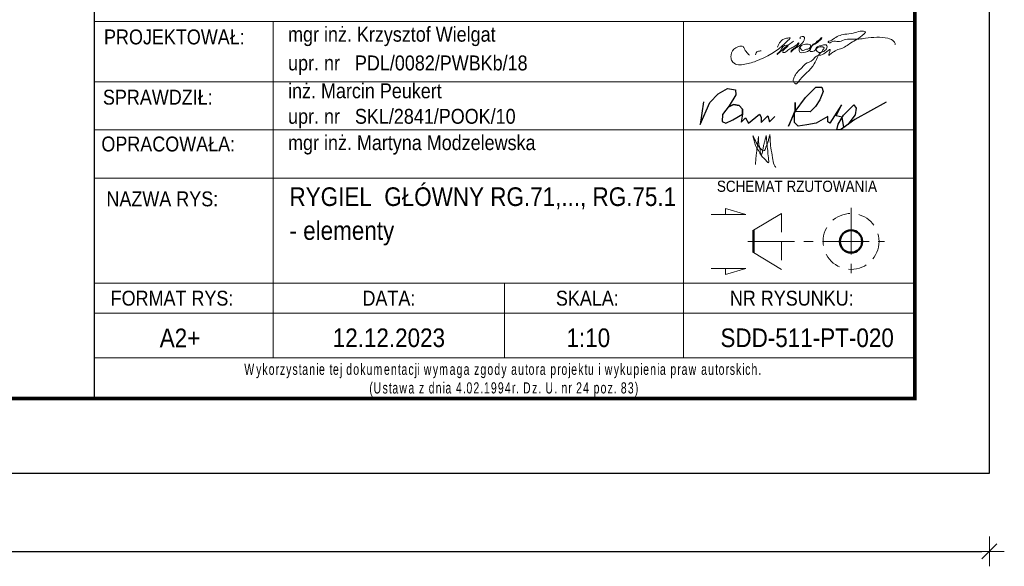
# Model space of a CAD drawing. Header units: millimetres. Extents: x 3515 to 4269, y 13087 to 13548.
# Tile 11 of 20: x 4137 to 4269, y 13087 to 13160. Entities that reach past the tile are written whole.
import ezdxf
from ezdxf.enums import TextEntityAlignment as Align

# ---------------------------------------------------------------- set-up
doc = ezdxf.new("R2010")
doc.units = ezdxf.units.MM
doc.header["$LTSCALE"] = 10
doc.linetypes.add('HIDDEN', pattern=[0.375, 0.25, -0.125])
doc.linetypes.add('MITTE', pattern=[2, 1.25, -0.25, 0.25, -0.25])
doc.layers.add('_FORMATKA', color=8, linetype='Continuous', plot=False)
for name, color, linetype, lineweight in [('_RAMKA', 7, 'Continuous', 35), ('PS_DIM', 4, 'Continuous', 13), ('PS_Hidden', 2, 'HIDDEN', 9), ('PS_MIDLINE', 5, 'MITTE', 13), ('PS_Pos', 1, 'Continuous', 15), ('PS_SOLID', 7, 'Continuous', 30), ('PS_TEXT', 3, 'Continuous', 18)]:
    doc.layers.add(name, color=color, linetype=linetype, lineweight=lineweight)
doc.layers.add('_tabelka', color=7, linetype='Continuous')
doc.styles.add('gil', font='txt', dxfattribs={"width": 0.9})
doc.styles.add('simplex', font='simplex.shx', dxfattribs={"width": 0.75})
doc.dimstyles.new('1_10_PRZ', dxfattribs={"dimtxt": 2, "dimasz": 1, "dimexe": 2, "dimexo": 5, "dimgap": 1, "dimtad": 1, "dimdec": 0, "dimlfac": 10, "dimtxsty": 'simplex', "dimblk": 'dimznak', "dimcen": 2, "dimse1": 1, "dimse2": 1, "dimclrt": 3, "dimadec": 1, "dimazin": 0, "dimtfac": 1, "dimtdec": 0, "dimtix": 1, "dimtmove": 2, "dimatfit": 3, "dimldrblk": 'dim-grot', "dimfxl": 1, "dimarcsym": 0})

# ---------------------------------------------------------------- blocks, each defined once
blk = doc.blocks.new('dim-grot')
blk.add_hatch(color=256).paths.add_polyline_path([(0, 0), (-2, 0.5), (-2, -0.5)])
blk.add_lwpolyline([(0, 0), (-2, 0.5), (-2, -0.5), (0, 0)])
blk = doc.blocks.new('dimznak')
at = {"color": 0}
for points in [[(0, 2), (0, -2)], [(-2, 0), (2, 0)]]:
    blk.add_lwpolyline(points, dxfattribs=at)
at = {"color": 2}
blk.add_lwpolyline([(1, 1), (-1, -1)], dxfattribs=at)
blk = doc.blocks.new('A$C077725B1')
at = {"layer": 'PS_SOLID', "color": 5, "lineweight": 25}
for points in [[(0.45, 3.96), (0, 0.74), (1.35, 3.86), (2.53, 5.09), (3.87, 5.86), (4.96, 5.66), (5.03, 4.97), (4.09, 3.39), (3.17, 2.17), (3.12, 1.2), (3.6, 0.93), (4.61, 1.41), (5.99, 2.21), (5.97, 2.95), (5.49, 3.43), (4.71, 3.58), (3.95, 3.2), (4.71, 3.58), (5.49, 3.43), (5.97, 2.95), (5.99, 2.21), (5.79, 1.09), (6.4, 1.71), (6.83, 0.96), (8.36, 2.21), (8.58, 1.82), (8.58, 1.03), (9.53, 1.97), (9.77, 1.14), (10.51, 1.89)], [(26.25, 3.91), (21.8, 1.47), (19.81, 0), (19.26, 0), (19.47, 0.79), (20.21, 2.08), (21.68, 3.55), (21.99, 3.05), (21.86, 2.14), (20.81, 0.74), (20.25, 0.33), (20.03, 1.78), (19.17, 1.98), (19.96, 3.54), (18.27, 0.97), (18, 1.12), (18, 1.91), (16.37, 0.97), (15.05, 0.72), (13.81, 0.54), (13.29, 1.06), (13.29, 2.56), (12.47, 0.52), (13.42, 2.59), (13.42, 3.89), (13.42, 2.59), (14.85, 4.56), (16.34, 6.04), (17.15, 6.01), (17.36, 5.44), (16.89, 4.25), (16.25, 3.31), (15.51, 2.56), (13.42, 2.59)]]:
    blk.add_lwpolyline(points, dxfattribs=at)
blk = doc.blocks.new('tabela_rys')
at = {"layer": '_tabelka', "color": 251, "lineweight": 15}
for p, q in [((21.62, 58.32), (131.62, 58.32)), ((21.62, 58.32), (131.62, 58.32)), ((45.62, 58.32), (45.62, 37.33)), ((100.62, 58.32), (100.62, 37.33)), ((21.62, 50.24), (131.62, 50.24)), ((21.62, 43.79), (131.62, 43.79)), ((21.62, 37.33), (131.62, 37.33)), ((21.62, 37.33), (131.62, 37.33)), ((21.62, 37.33), (131.62, 37.33)), ((21.62, 37.33), (131.62, 37.33)), ((21.62, 37.33), (131.62, 37.33)), ((21.62, 37.33), (131.62, 37.33)), ((21.62, 37.33), (131.62, 37.33)), ((21.62, 37.33), (131.62, 37.33)), ((45.62, 37.33), (45.62, 23.22)), ((100.62, 37.33), (100.62, 13.22)), ((21.62, 23.22), (131.62, 23.22)), ((131.62, 23.22), (21.62, 23.22)), ((45.62, 23.22), (45.62, 13.22)), ((76.62, 23.22), (76.62, 13.22)), ((21.62, 19.22), (131.62, 19.22)), ((21.62, 13.22), (131.62, 13.22))]:
    blk.add_line(p, q, dxfattribs=at)
at = {"layer": '_tabelka', "color": 251, "lineweight": 30}
blk.add_lwpolyline([(131.62, 123.55), (21.62, 123.55), (21.62, 7.77), (131.62, 7.77)], close=True, dxfattribs=at)
at = {"layer": 'PS_DIM', "color": 5, "true_color": 0x1d16e9}
for points in [[(116.27, 54.78), (116.4, 54.56), (116.58, 54.45), (116.96, 54.56), (117.27, 54.64), (117.58, 54.82), (117.66, 55.11), (117.19, 55.3), (116.43, 55.09), (116.18, 54.85), (116.11, 54.56), (116.28, 54.15), (116.65, 54.15), (117.64, 54.62), (118.01, 55.28), (118.3, 55.44), (118.6, 55.74), (118.91, 55.92), (119.04, 56.14), (119.09, 56.16), (118.24, 55.3), (117.84, 55.07), (117.57, 54.61), (117.57, 54.35), (118.03, 54.35), (118.3, 54.51), (118.35, 54.72), (118.63, 54.99), (119.09, 55.11), (119.38, 55.19), (119.72, 55.19), (119.86, 54.94), (119.56, 54.42), (119.25, 54.24), (118.63, 54.24), (118.45, 54.43), (118.39, 54.64), (119.46, 54.8), (119.3, 54.52), (119.18, 54.31), (118.99, 54.13), (118.15, 52.67), (115.93, 50.15), (115.75, 49.97), (115.52, 50.04), (115.33, 50.36), (115.46, 50.86), (115.83, 51.49), (116.51, 52.17), (116.97, 52.63), (117.94, 53.19), (118.45, 53.7), (119.24, 53.91), (120.28, 54.51), (120.08, 53.78), (120.47, 54.09), (120.72, 54.24), (120.96, 54.38), (121.28, 54.56), (121.66, 54.66), (123.03, 55.46), (124.83, 56.69), (124.99, 56.96), (124.75, 57.03), (124.29, 57.03), (123.37, 56.78), (122.22, 56.61), (121.4, 56.39), (120.69, 55.98), (120.26, 55.73), (120.02, 55.6), (120.05, 55.5), (120.57, 55.64), (121.34, 55.64), (122.15, 55.85), (123.03, 55.97), (124.11, 55.97), (125.01, 56.08), (128, 56.08), (128.89, 55.57), (128.97, 55.25), (128.95, 55.23)], [(109.48, 53.8), (108.99, 54.29), (108.79, 54.65), (108.6, 54.97), (107.99, 54.97), (107.36, 54.6), (106.97, 53.57), (107.12, 53.03), (107.77, 52.55), (108.62, 52.55), (110.32, 53), (114.18, 55.37), (114.63, 55.81), (114.9, 56.08), (114.41, 56.08), (113.23, 54.9)], [(115.36, 55.7), (113.22, 53.93), (113.18, 53.9), (113.18, 53.98), (113.33, 54.13), (113.56, 54.36), (114.45, 55.17), (114.55, 55.14), (113.99, 54.42), (113.95, 54.18), (114.03, 54.16), (114.58, 54.48), (115.19, 54.83), (115.46, 54.98), (115.73, 55.14), (115.95, 55.36), (116.04, 55.45), (116.06, 55.39), (116.02, 55.28), (115.29, 54.61), (115.06, 54.38), (115.02, 54.23), (115.14, 54.35), (115.64, 54.75), (116.77, 55.82), (116.82, 56), (116.82, 56.17), (116.69, 56.3), (116.5, 56.3), (116.26, 56.24), (116.23, 56.11), (116.23, 56)], [(111.02, 54.38), (110.58, 54.31), (110.37, 54.14), (110.28, 53.86)], [(109.92, 42.99), (110.36, 42.1), (110.66, 41.59), (111.09, 41.15), (111.38, 40.99), (111.66, 41.47), (111.96, 42.25), (112.08, 42.76), (112.2, 43.19)], [(111.71, 43.01), (111.79, 41.97), (111.9, 41.03), (111.99, 40.03), (111.99, 39.38), (111.65, 39.72), (111.22, 40.15), (110.84, 40.68), (110.65, 41.02), (110.26, 41.69), (110.08, 42.33), (109.92, 42.99)], [(110.26, 39.14), (110.35, 40.27), (110.43, 40.94), (110.49, 41.47), (110.59, 42.26), (110.65, 42.75), (110.65, 42.9)], [(110.65, 42.9), (110.68, 42.38), (110.68, 42.14), (110.7, 41.97), (110.71, 41.9), (110.76, 41.68), (110.81, 41.47), (110.84, 41.29), (110.91, 40.88), (111.01, 40.53), (111.04, 40.47), (111.14, 40.66), (111.22, 40.95), (111.29, 41.28), (111.38, 41.81), (111.5, 42.26), (111.6, 42.66), (111.71, 43.03)], [(112.2, 43.19), (112.23, 42.5), (112.33, 41.38), (112.56, 40.06), (112.77, 39.1), (112.98, 38.73)]]:
    blk.add_spline(points, degree=3, dxfattribs=at)
at = {"layer": 'PS_Hidden'}
blk.add_line((113.73, 32.58), (113.73, 25.08), dxfattribs=at)
blk.add_circle((123.07, 28.83), 3.75, dxfattribs=at)
at = {"layer": 'PS_MIDLINE', "ltscale": 0.5}
for p, q in [((123.07, 33.33), (123.07, 24.33)), ((109.23, 28.83), (127.57, 28.83))]:
    blk.add_line(p, q, dxfattribs=at)
at = {"layer": 'PS_Pos'}
for p, q in [((109.98, 30.33), (113.73, 32.58)), ((113.73, 25.08), (109.98, 27.33))]:
    blk.add_line(p, q, dxfattribs=at)
at = {"layer": 'PS_Pos', "lineweight": 50}
blk.add_line((109.98, 27.33), (109.98, 30.33), dxfattribs=at)
at = {"layer": 'PS_SOLID', "lineweight": 50}
blk.add_line((109.98, 30.33), (109.98, 27.33), dxfattribs=at)
blk.add_circle((123.07, 28.83), 1.5, dxfattribs=at)
blk.add_circle((123.07, 28.83), 1.5, dxfattribs=at)
at = {"layer": 'PS_TEXT', "color": 7}
for p, q in [((108.95, 32.44), (106.22, 33.26)), ((106.22, 33.26), (106.22, 32.44)), ((108.95, 32.44), (104.3, 32.44)), ((108.95, 25.21), (104.3, 25.21)), ((108.95, 25.21), (106.22, 24.39)), ((106.22, 24.39), (106.22, 25.21))]:
    blk.add_line(p, q, dxfattribs=at)
at = {"layer": 'PS_Pos', "color": 7, "xscale": 0.9500000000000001, "yscale": 0.9500000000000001, "zscale": 0.9500000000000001}
blk.add_blockref('A$C077725B1', (102.85, 43.79), dxfattribs=at)
at = {"layer": '_tabelka', "color": 12, "style": 'gil', "width": 0.9}
for s, p in [('PROJEKTOWAŁ: ', (32.69, 56.26)), ('SPRAWDZIŁ: ', (30.47, 48.18)), ('OPRACOWAŁA: ', (31.87, 41.9)), ('NAZWA RYS:', (30.74, 34.54))]:
    blk.add_text(s, height=2, dxfattribs=at).set_placement(p, align=Align.MIDDLE)
at = {"layer": '_tabelka', "color": 7, "style": 'gil', "width": 0.9}
for s, p in [('mgr inż. Krzysztof Wielgat', (47.6, 56.62)), ('upr. nr   PDL/0082/PWBKb/18 ', (47.6, 52.77)), ('inż. Marcin Peukert', (47.6, 49.03)), ('upr. nr   SKL/2841/POOK/10 ', (47.6, 45.61)), ('mgr inż. Martyna Modzelewska', (47.6, 42.08))]:
    blk.add_text(s, height=2, dxfattribs=at).set_placement(p, align=Align.MIDDLE_LEFT)
at = {"layer": '_tabelka', "color": 251, "style": 'gil', "width": 0.9}
for s, p in [('FORMAT RYS:', (32.04, 21.22)), ('DATA:', (61.12, 21.22)), ('SKALA:', (87.72, 21.22)), ('NR RYSUNKU:', (115.12, 21.22))]:
    blk.add_text(s, height=2, dxfattribs=at).set_placement(p, align=Align.MIDDLE)
at = {"layer": '_tabelka', "color": 7, "lineweight": 13, "insert": (22.63, 10.21), "char_height": 1.5, "attachment_point": 4, "style": 'gil'}
blk.add_mtext_dynamic_manual_height_columns('\\pi19.101;{\\W0.7;\\T1.2;Wykorzystanie tej dokumentacji wymaga zgody autora projektu i wykupienia praw autorskich.\\P\\pi35.865;(Ustawa z dnia 4.02.1994r. Dz. U. nr 24 poz. 83)}', width=107.5936, gutter_width=12.5, heights=[0], dxfattribs=at)
at = {"layer": '_tabelka', "color": 7, "style": 'gil', "width": 0.9}
for p in [(47.79, 34.83), (47.79, 30.29), (47.79, 26.06)]:
    blk.add_attdef('NAZWA_RYS:', text='', height=2.5, dxfattribs=at).set_placement(p, align=Align.MIDDLE_LEFT)
blk.add_attdef('FORMAT', text='', height=2.5, dxfattribs=at).set_placement((33.12, 15.91), align=Align.MIDDLE)
at = {"layer": '_tabelka', "color": 7, "style": 'gil', "width": 0.9, "flags": 8}
for tag, p in [('DATA', (61.11, 15.91)), ('SKALA', (87.85, 15.91)), ('NR_RYSUNKU', (117.18, 15.91))]:
    blk.add_attdef(tag, text='', height=2.5, dxfattribs=at).set_placement(p, align=Align.MIDDLE)
at = {"layer": 'PS_TEXT', "color": 7, "insert": (100.88, 36.98), "char_height": 1.5, "width": 31.0028, "attachment_point": 1, "style": 'gil'}
blk.add_mtext('\\pi4.2099;SCHEMAT RZUTOWANIA', dxfattribs=at)

msp = doc.modelspace()

# ---------------------------------------------------------------- linework, layer by layer
at = {"layer": '_FORMATKA', "lineweight": -3}
msp.add_lwpolyline([(3517, 13099.409), (4267, 13099.409), (4267, 13519.409), (3517, 13519.409)], close=True, dxfattribs=at)
at = {"layer": '_RAMKA', "lineweight": -3, "const_width": 0.5}
msp.add_lwpolyline([(3547, 13109.409), (4257, 13109.409), (4257, 13509.409), (3547, 13509.409)], close=True, dxfattribs=at)
at = {"layer": 'PS_DIM'}
msp.add_lwpolyline([(4146.997, 13225.19), (4257, 13225.19), (4257, 13109.409), (4146.997, 13109.409)], close=True, dxfattribs=at)

# ---------------------------------------------------------------- block references
at = {"layer": 'PS_DIM', "color": 7}
ref = msp.add_blockref('tabela_rys', (4125.381, 13101.64), dxfattribs=at)
ref.add_attrib('FORMAT', 'A2+', dxfattribs={"layer": '_tabelka', "color": 7, "height": 2.5, "style": 'gil', "width": 0.9}).set_placement((4158.496, 13117.551), align=Align.MIDDLE)
ref.add_attrib('DATA', '12.12.2023', dxfattribs={"layer": '_tabelka', "color": 7, "height": 2.5, "style": 'gil', "width": 0.9, "flags": 8}).set_placement((4186.496, 13117.551), align=Align.MIDDLE)
ref.add_attrib('SKALA', '1:10', dxfattribs={"layer": '_tabelka', "color": 7, "height": 2.5, "style": 'gil', "width": 0.9, "flags": 8}).set_placement((4213.23, 13117.551), align=Align.MIDDLE)
ref.add_attrib('NR_RYSUNKU', 'SDD-511-PT-020', dxfattribs={"layer": '_tabelka', "color": 7, "height": 2.5, "style": 'gil', "width": 0.9, "flags": 8}).set_placement((4242.565, 13117.551), align=Align.MIDDLE)
ref.add_attrib('NAZWA_RYS:', 'RYGIEL  GŁÓWNY RG.71,..., RG.75.1', dxfattribs={"layer": '_tabelka', "color": 7, "height": 2.5, "style": 'gil', "width": 0.9}).set_placement((4173.169, 13136.474), align=Align.MIDDLE_LEFT)
ref.add_attrib('NAZWA_RYS:', '- elementy', dxfattribs={"layer": '_tabelka', "color": 7, "height": 2.5, "style": 'gil', "width": 0.9}).set_placement((4173.169, 13131.932), align=Align.MIDDLE_LEFT)

# ---------------------------------------------------------------- dimensions: what is measured, and where the dimension line sits
at = {"layer": 'PS_DIM'}
msp.add_linear_dim(base=(4267, 13088.894), p1=(3517, 13099.409), p2=(4267, 13099.409), dimstyle='1_10_PRZ', dxfattribs=at).render()

doc.saveas('drawing.dxf')
